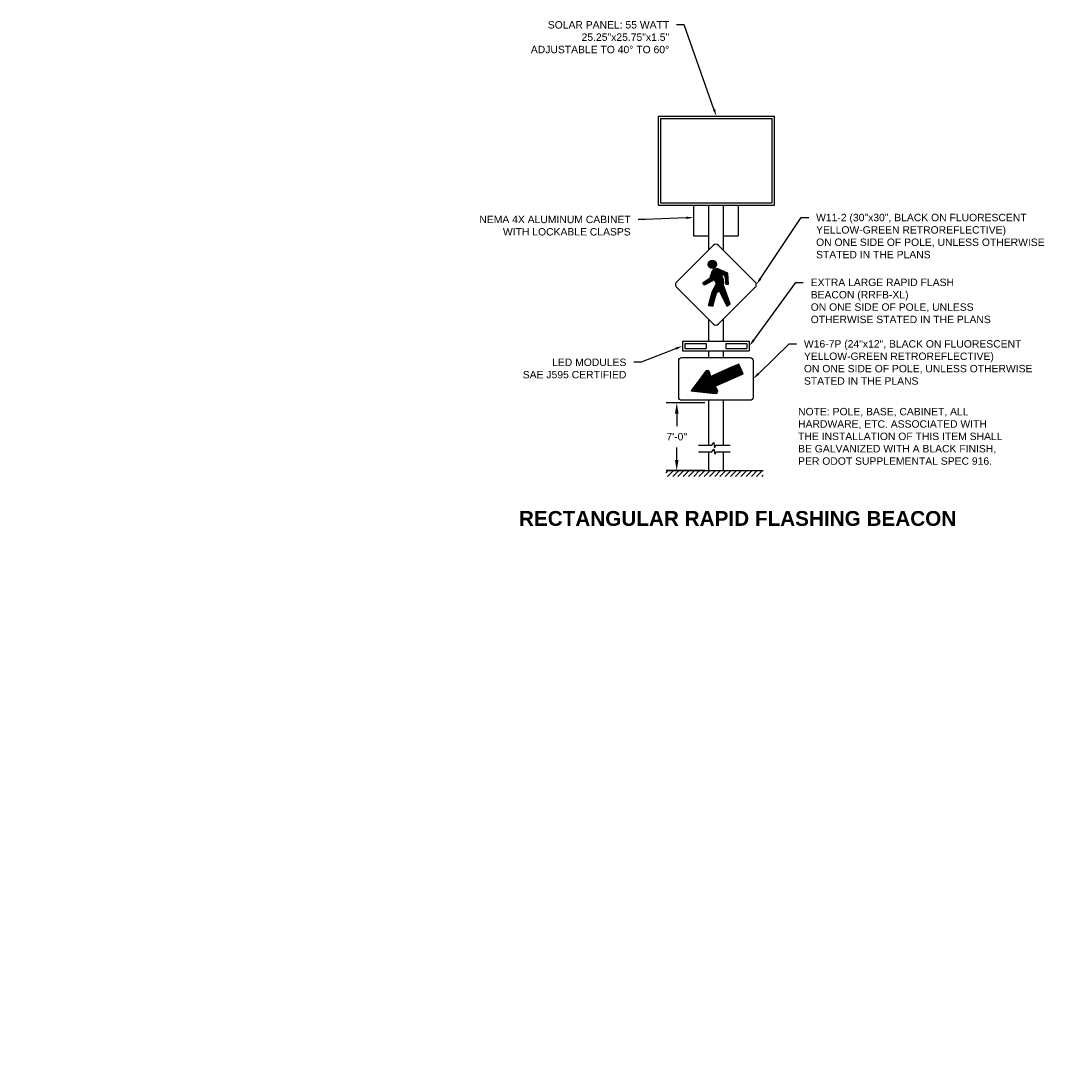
# Model space of a CAD drawing. Header units: feet. Extents: x -163 to 269, y -140 to 167.
# Tile 6 of 7: x 235 to 253, y 17 to 35. Entities that reach past the tile are written whole.
import ezdxf
from ezdxf import colors
from ezdxf.entities.mleader import LeaderData, LeaderLine
from ezdxf.enums import TextEntityAlignment as Align
from ezdxf.math import Vec2, Vec3

# ---------------------------------------------------------------- set-up
doc = ezdxf.new("R2010")
doc.units = ezdxf.units.FT
doc.header["$MEASUREMENT"] = 0
doc.layers.add('P-LABEL', color=7, linetype='Continuous')
doc.layers.add('text', color=9, linetype='Continuous')
doc.styles.add('SOLID', font='arialbd.ttf')
doc.styles.get("Standard").update_dxf_attribs({"font": 'arial.ttf'})

# ---------------------------------------------------------------- blocks, each defined once
blk = doc.blocks.new('*X966')
at = {"color": 0}
for p, q in [((2.925, 2.86), (2.925, 3.025)), ((2.938, 2.874), (2.938, 3.038)), ((2.95, 2.863), (2.95, 3.045)), ((2.962, 2.841), (2.962, 3.048)), ((2.975, 2.819), (2.975, 3.051)), ((2.987, 2.641), (2.987, 3.05)), ((3, 2.652), (3, 3.047)), ((3.013, 2.663), (3.013, 3.042)), ((3.025, 2.674), (3.025, 3.036)), ((3.038, 2.667), (3.038, 3.031)), ((3.05, 2.641), (3.05, 3.025)), ((3.062, 2.944), (3.062, 3.02)), ((3.075, 2.944), (3.075, 3.014)), ((2.788, 2.777), (2.788, 2.834)), ((2.8, 2.783), (2.8, 2.842)), ((2.812, 2.79), (2.812, 2.85)), ((2.825, 2.796), (2.825, 2.858)), ((2.837, 2.803), (2.837, 2.865)), ((2.85, 2.809), (2.85, 2.873)), ((2.862, 2.816), (2.862, 2.881)), ((2.875, 2.822), (2.875, 2.889)), ((2.888, 2.829), (2.888, 2.936)), ((2.9, 2.835), (2.9, 2.97)), ((2.913, 2.846), (2.913, 3.001)), ((3.062, 2.615), (3.062, 2.943)), ((3.075, 2.589), (3.075, 2.922)), ((3.087, 2.944), (3.087, 3.009)), ((3.087, 2.562), (3.087, 2.896)), ((3.1, 2.944), (3.1, 3.003)), ((3.1, 2.536), (3.1, 2.855)), ((3.112, 2.944), (3.112, 2.998)), ((3.125, 2.912), (3.125, 2.992)), ((3.138, 2.802), (3.138, 2.987)), ((3.15, 2.785), (3.15, 2.981)), ((3.163, 2.785), (3.163, 2.976)), ((3.175, 2.785), (3.175, 2.97)), ((2.763, 2.797), (2.763, 2.818)), ((2.775, 2.779), (2.775, 2.826)), ((2.913, 2.418), (2.913, 2.659)), ((2.925, 2.422), (2.925, 2.686)), ((2.938, 2.466), (2.938, 2.709)), ((2.95, 2.511), (2.95, 2.732)), ((2.962, 2.555), (2.962, 2.755)), ((2.975, 2.6), (2.975, 2.778)), ((3.112, 2.51), (3.112, 2.746)), ((3.125, 2.484), (3.125, 2.709)), ((3.138, 2.458), (3.138, 2.672)), ((2.875, 2.425), (2.875, 2.518)), ((2.888, 2.422), (2.888, 2.565)), ((2.9, 2.42), (2.9, 2.612)), ((3.15, 2.431), (3.15, 2.636)), ((3.163, 2.42), (3.163, 2.599)), ((3.175, 2.429), (3.175, 2.562)), ((3.188, 2.438), (3.188, 2.526)), ((3.2, 2.447), (3.2, 2.489)), ((2.862, 2.427), (2.862, 2.471))]:
    blk.add_line(p, q, dxfattribs=at)
blk = doc.blocks.new('*X967')
at = {"color": 0}
for p, q in [((2.9, 3.054), (2.9, 3.189)), ((2.913, 3.053), (2.913, 3.191)), ((2.925, 3.054), (2.925, 3.19)), ((2.938, 3.057), (2.938, 3.186)), ((2.85, 3.095), (2.85, 3.148)), ((2.862, 3.076), (2.862, 3.168)), ((2.875, 3.065), (2.875, 3.179)), ((2.888, 3.058), (2.888, 3.186)), ((2.95, 3.063), (2.95, 3.18)), ((2.962, 3.073), (2.962, 3.17)), ((2.975, 3.091), (2.975, 3.153))]:
    blk.add_line(p, q, dxfattribs=at)

msp = doc.modelspace()

# ---------------------------------------------------------------- hatches: boundary and pattern name
at = {"layer": 'P-LABEL'}
h = msp.add_hatch(dxfattribs=at)
h.set_pattern_fill('ANSI31', color=256, scale=0.1, angle=158)
h.set_pattern_definition([(203, (244.310574, 26.583438), (0.00488414, -0.01150631), [])])
edge = h.paths.add_edge_path()
edge.add_line((247.005, 28.983), (246.762, 28.654))
edge.add_line((246.762, 28.654), (247.169, 28.611))
edge.add_arc((247.173, 28.649), 0.0375, 264.0452, 390.9151)
edge.add_line((247.205, 28.668), (247.166, 28.733))
edge.add_line((247.166, 28.733), (247.529, 28.894))
edge.add_line((247.529, 28.894), (247.641, 28.943))
edge.add_line((247.641, 28.943), (247.568, 29.108))
edge.add_line((247.568, 29.108), (247.457, 29.058))
edge.add_line((247.457, 29.058), (247.093, 28.898))
edge.add_line((247.093, 28.898), (247.071, 28.971))
edge.add_arc((247.035, 28.96), 0.0375, 16.6651, 143.535)
at = {"layer": 'P-LABEL', "linetype": 'Continuous'}
h = msp.add_hatch(dxfattribs=at)
h.set_pattern_fill('ANSI31', color=256, scale=0.5)
h.set_pattern_definition([(45, (233.249945, 13.12357), (-0.04419417, 0.04419417), [])])
h.paths.add_polyline_path([(247.979, 27.31), (246.34, 27.31), (246.34, 27.21), (247.979, 27.21)])

# ---------------------------------------------------------------- linework, layer by layer
at = {"layer": 'P-LABEL'}
for p, q in [((247.102, 30.62), (247.105, 30.63)), ((247.105, 30.63), (247.109, 30.646)), ((247.109, 30.646), (247.112, 30.648)), ((247.112, 30.648), (247.114, 30.659)), ((247.114, 30.659), (247.117, 30.661)), ((247.117, 30.661), (247.118, 30.667)), ((247.118, 30.667), (247.127, 30.685)), ((247.127, 30.685), (247.129, 30.687)), ((247.129, 30.687), (247.132, 30.693)), ((247.132, 30.693), (247.134, 30.695)), ((247.134, 30.695), (247.138, 30.7)), ((247.138, 30.7), (247.142, 30.703)), ((247.142, 30.703), (247.144, 30.706)), ((247.144, 30.706), (247.148, 30.708)), ((247.148, 30.708), (247.158, 30.713)), ((247.158, 30.713), (247.164, 30.716)), ((247.164, 30.716), (247.177, 30.716)), ((247.177, 30.716), (247.179, 30.719)), ((247.179, 30.719), (247.189, 30.719)), ((247.189, 30.719), (247.202, 30.718)), ((247.382, 30.638), (247.202, 30.718)), ((247.391, 30.454), (247.382, 30.638)), ((246.959, 30.48), (247.085, 30.559)), ((246.986, 30.44), (246.959, 30.48)), ((247.112, 30.506), (246.986, 30.44)), ((247.085, 30.56), (247.086, 30.565)), ((247.085, 30.56), (247.086, 30.56)), ((247.086, 30.57), (247.088, 30.576)), ((247.086, 30.565), (247.086, 30.57)), ((247.088, 30.581), (247.091, 30.583)), ((247.088, 30.576), (247.088, 30.581)), ((247.091, 30.589), (247.095, 30.604)), ((247.091, 30.583), (247.091, 30.589)), ((247.095, 30.604), (247.102, 30.62)), ((247.148, 30.546), (247.112, 30.506)), ((247.121, 30.335), (247.193, 30.467)), ((247.193, 30.467), (247.148, 30.546)), ((247.269, 30.612), (247.328, 30.612)), ((247.328, 30.612), (247.346, 30.454)), ((247.346, 30.454), (247.391, 30.454)), ((247.058, 30.097), (247.121, 30.335)), ((247.13, 30.084), (247.193, 30.308)), ((247.193, 30.308), (247.238, 30.348)), ((247.238, 30.348), (247.364, 30.084)), ((247.418, 30.124), (247.31, 30.44)), ((247.058, 30.097), (247.13, 30.084)), ((247.364, 30.084), (247.418, 30.124))]:
    msp.add_line(p, q, dxfattribs=at)
at = {"layer": 'P-LABEL', "linetype": 'Continuous'}
for p, q in [((246.993, 28.453, -196.626), (246.34, 28.453, -196.626)), ((246.52, 28.273, -196.626), (246.52, 28.062, -196.626)), ((246.52, 27.49, -196.626), (246.52, 27.702, -196.626)), ((246.993, 27.31, -196.626), (246.34, 27.31, -196.626))]:
    msp.add_line(p, q, dxfattribs=at)
for points in [[(246.207, 33.288), (246.207, 31.788)], [(248.17, 31.788), (248.17, 33.288)], [(246.247, 33.248), (248.13, 33.248)], [(246.247, 33.248), (246.247, 31.828)], [(248.13, 31.828), (248.13, 33.248)], [(248.17, 33.248), (248.17, 33.248)], [(246.207, 31.788), (248.17, 31.788)], [(246.247, 31.828), (248.13, 31.828)], [(246.805, 31.788), (246.805, 31.271)], [(247.055, 31.788), (247.055, 31.029)], [(247.305, 31.788), (247.305, 31.029)], [(247.555, 31.788), (247.555, 31.271)], [(248.13, 31.788), (248.13, 31.788)], [(248.17, 31.828), (248.17, 31.828)], [(247.055, 29.864), (247.055, 29.495)], [(247.305, 29.864), (247.305, 29.495)], [(246.618, 29.495), (247.743, 29.495)], [(246.618, 29.495), (246.618, 29.329)], [(246.658, 29.455), (247.015, 29.455)], [(246.658, 29.455), (246.658, 29.369)], [(247.015, 29.455), (247.015, 29.369)], [(247.345, 29.455), (247.703, 29.455)], [(247.345, 29.455), (247.345, 29.369)], [(247.703, 29.455), (247.703, 29.369)], [(247.743, 29.495), (247.743, 29.329)], [(246.618, 29.329), (247.743, 29.329)], [(246.658, 29.369), (247.015, 29.369)], [(247.055, 29.329), (247.055, 29.217)], [(247.305, 29.329), (247.305, 29.217)], [(247.345, 29.369), (247.703, 29.369)], [(247.055, 28.497), (247.055, 27.741)], [(247.305, 28.497), (247.305, 27.741)], [(247.055, 27.63), (247.055, 27.31)], [(247.305, 27.63), (247.305, 27.31)], [(246.34, 27.31), (247.979, 27.31)]]:
    msp.add_lwpolyline(points, dxfattribs=at)
at = {"layer": 'P-LABEL'}
msp.add_lwpolyline([(246.207, 33.288), (248.17, 33.288)], dxfattribs=at)
at = {"layer": 'P-LABEL', "linetype": 'Continuous', "elevation": -196.626}
for points in [[(246.805, 31.271), (247.055, 31.271)], [(247.305, 31.271), (247.555, 31.271)], [(246.884, 27.741), (247.109, 27.741), (247.144, 27.782), (247.159, 27.697), (247.187, 27.741)], [(246.885, 27.63), (247.111, 27.63), (247.146, 27.671), (247.16, 27.586), (247.188, 27.63)], [(247.187, 27.741), (247.42, 27.741)], [(247.188, 27.63), (247.421, 27.63)]]:
    msp.add_lwpolyline(points, dxfattribs=at)
at = {"layer": 'P-LABEL'}
for points in [[(247.843, 30.402, 0.414214), (247.843, 30.491), (247.224, 31.109, 0.414214), (247.136, 31.109), (246.517, 30.491, 0.414214), (246.517, 30.402), (247.136, 29.784, 0.414214), (247.224, 29.784)], [(246.604, 28.497), (246.604, 28.497, -0.414214), (246.554, 28.547), (246.554, 29.167, -0.414214), (246.604, 29.217), (247.756, 29.217), (247.756, 29.217, -0.414214), (247.806, 29.167), (247.806, 28.547, -0.414214), (247.756, 28.497)], [(247.005, 28.983), (246.762, 28.654), (247.169, 28.611, 0.618034), (247.205, 28.668), (247.166, 28.733), (247.529, 28.894), (247.641, 28.943), (247.568, 29.108), (247.457, 29.058), (247.093, 28.898), (247.071, 28.971, 0.618034)]]:
    msp.add_lwpolyline(points, format="xyb", close=True, dxfattribs=at)
msp.add_lwpolyline([(247.31, 30.432, 0.18629), (247.269, 30.612, 0.158108)], format="xyb", dxfattribs=at)
msp.add_circle((247.121, 30.79), 0.0689, dxfattribs=at)
at = {"layer": 'P-LABEL', "linetype": 'Continuous'}
for points in [[(246.49, 28.273, -196.626), (246.55, 28.273, -196.626), (246.52, 28.453, -196.626)], [(246.49, 27.49, -196.626), (246.55, 27.49, -196.626), (246.52, 27.31, -196.626)]]:
    msp.add_solid(points, dxfattribs=at)

# ---------------------------------------------------------------- block references
at = {"layer": 'P-LABEL'}
for name in ['*X967', '*X966']:
    msp.add_blockref(name, (244.207, 27.668), dxfattribs=at)

# ---------------------------------------------------------------- texts
at = {"layer": 'P-LABEL', "linetype": 'Continuous', "insert": (246.52, 27.882, -196.626), "char_height": 0.125, "attachment_point": 5}
msp.add_mtext('\\A1;7\'-0"', dxfattribs=at)
at = {"layer": 'text', "style": 'SOLID'}
msp.add_text('RECTANGULAR RAPID FLASHING BEACON', height=0.25001, dxfattribs=at).set_placement((247.546, 26.379), align=Align.CENTER)

# ---------------------------------------------------------------- leaders
at = {"layer": 'text'}
ml = msp.add_multileader_mtext('Standard', dxfattribs=at)
ml.set_content('SOLAR PANEL: 55 WATT\\P25.25"x25.75"x1.5"\\PADJUSTABLE TO 40%%D TO 60%%D', color=256)
ml.set_leader_properties(color=256, linetype='ByLayer', lineweight=-1)
ml.build(insert=Vec2(0, 0))
ml.multileader.update_dxf_attribs({"dogleg_length": 0.125, "arrow_head_size": 0.125})
ctx = ml.context
ctx.base_point, ctx.char_height, ctx.arrow_head_size, ctx.landing_gap_size, ctx.plane_origin = Vec3(243.947, 34.828), 0.125, 0.125, 0.125, Vec3(248.17, 32.538)
ctx.text_align_type = 2
notes = []
notes.append((ctx, [(1, (1, 1, 0), (246.643, 34.828), (-1, 0), 0.125, [(0, [(247.189, 33.288)], 0, [])])]))
ctx.mtext.insert, ctx.mtext.alignment, ctx.mtext.flow_direction = Vec3(246.393, 34.891), 3, 5
ml = msp.add_multileader_mtext('Standard', dxfattribs=at)
ml.set_content('NEMA 4X ALUMINUM CABINET\\PWITH LOCKABLE CLASPS', color=256)
ml.set_leader_properties(color=256, linetype='ByLayer', lineweight=-1)
ml.build(insert=Vec2(0, 0))
ml.multileader.update_dxf_attribs({"dogleg_length": 0.125, "arrow_head_size": 0.125})
ctx = ml.context
ctx.base_point, ctx.char_height, ctx.arrow_head_size, ctx.landing_gap_size, ctx.plane_origin = Vec3(243.084, 31.547), 0.125, 0.125, 0.125, Vec3(247.555, 31.578)
ctx.text_align_type = 2
notes.append((ctx, [(1, (1, 1, 0), (245.994, 31.547), (-1, 0), 0.125, [(0, [(246.805, 31.578)], 0, [])])]))
ctx.mtext.insert, ctx.mtext.alignment, ctx.mtext.flow_direction = Vec3(245.744, 31.609), 3, 5
ml = msp.add_multileader_mtext('Standard', dxfattribs=at)
ml.set_content('W11-2 (30"x30", BLACK ON FLUORESCENT\\PYELLOW-GREEN RETROREFLECTIVE)\\PON ONE SIDE OF POLE, UNLESS OTHERWISE STATED IN THE PLANS', color=256)
ml.set_leader_properties(color=256, linetype='ByLayer', lineweight=-1)
ml.build(insert=Vec2(0, 0))
ml.multileader.update_dxf_attribs({"dogleg_length": 0.125, "arrow_head_size": 0.125})
ctx = ml.context
ctx.base_point, ctx.char_height, ctx.arrow_head_size, ctx.landing_gap_size, ctx.plane_origin = Vec3(248.744, 31.578), 0.125, 0.125, 0.125, Vec3(247.861, 30.446)
notes.append((ctx, [(0, (1, 1, 0), (248.619, 31.578), (1, 0), 0.125, [(0, [(247.861, 30.446)], 0, [])])]))
ctx.mtext.insert, ctx.mtext.width, ctx.mtext.flow_direction = Vec3(248.869, 31.641), 4.2974, 5
ml = msp.add_multileader_mtext('Standard', dxfattribs=at)
ml.set_content('EXTRA LARGE RAPID FLASH\\PBEACON (RRFB-XL)\\PON ONE SIDE OF POLE, UNLESS OTHERWISE STATED IN THE PLANS', color=256)
ml.set_leader_properties(color=256, linetype='ByLayer', lineweight=-1)
ml.build(insert=Vec2(0, 0))
ml.multileader.update_dxf_attribs({"dogleg_length": 0.125, "arrow_head_size": 0.125})
ctx = ml.context
ctx.base_point, ctx.char_height, ctx.arrow_head_size, ctx.landing_gap_size, ctx.plane_origin = Vec3(248.653, 30.485), 0.125, 0.125, 0.125, Vec3(247.743, 29.412)
notes.append((ctx, [(0, (1, 1, 0), (248.528, 30.485), (1, 0), 0.125, [(0, [(247.743, 29.412)], 0, [])])]))
ctx.mtext.insert, ctx.mtext.width, ctx.mtext.flow_direction = Vec3(248.778, 30.548), 3.4966, 5
ml = msp.add_multileader_mtext('Standard', dxfattribs=at)
ml.set_content('LED MODULES\\PSAE J595 CERTIFIED', color=256)
ml.set_leader_properties(color=256, linetype='ByLayer', lineweight=-1)
ml.build(insert=Vec2(0, 0))
ml.multileader.update_dxf_attribs({"dogleg_length": 0.125, "arrow_head_size": 0.125})
ctx = ml.context
ctx.base_point, ctx.char_height, ctx.arrow_head_size, ctx.landing_gap_size, ctx.plane_origin = Vec3(243.817, 29.138), 0.125, 0.125, 0.125, Vec3(246.618, 29.412)
ctx.text_align_type = 2
notes.append((ctx, [(1, (1, 1, 0), (245.921, 29.138), (-1, 0), 0.125, [(0, [(246.618, 29.412)], 0, [])])]))
ctx.mtext.insert, ctx.mtext.alignment, ctx.mtext.flow_direction = Vec3(245.671, 29.2), 3, 5
ml = msp.add_multileader_mtext('Standard', dxfattribs=at)
ml.set_content('W16-7P (24"x12", BLACK ON FLUORESCENT\\PYELLOW-GREEN RETROREFLECTIVE)\\PON ONE SIDE OF POLE, UNLESS OTHERWISE STATED IN THE PLANS', color=256)
ml.set_leader_properties(color=256, linetype='ByLayer', lineweight=-1)
ml.build(insert=Vec2(0, 0))
ml.multileader.update_dxf_attribs({"dogleg_length": 0.125, "arrow_head_size": 0.125})
ctx = ml.context
ctx.base_point, ctx.char_height, ctx.arrow_head_size, ctx.landing_gap_size, ctx.plane_origin = Vec3(248.539, 29.447), 0.125, 0.125, 0.125, Vec3(247.806, 28.857)
notes.append((ctx, [(0, (1, 1, 0), (248.414, 29.447), (1, 0), 0.125, [(0, [(247.806, 28.857)], 0, [])])]))
ctx.mtext.insert, ctx.mtext.width, ctx.mtext.flow_direction = Vec3(248.664, 29.51), 4.26569, 5
ml = msp.add_multileader_mtext('Standard', dxfattribs=at)
ml.set_content('NOTE: POLE, BASE, CABINET, ALL\\PHARDWARE, ETC. {\\H1.00033x;ASSOCIATED WITH \\PTHE INSTALLATION OF THIS ITEM SHALL \\PBE GALVANIZED WITH A BLACK FINISH, \\P\\H0.99943x;PER ODOT SUPPLEMENTAL SPEC 916\\H1.00057x;.\\P} ', color=256)
ml.set_leader_properties(color=256, linetype='ByLayer', lineweight=-1)
ml.build(insert=Vec2(0, 0))
ml.multileader.update_dxf_attribs({"dogleg_length": 0.125, "arrow_head_size": 0.125})
ctx = ml.context
ctx.base_point, ctx.char_height, ctx.arrow_head_size, ctx.landing_gap_size, ctx.plane_origin = Vec3(248.441, 28.306), 0.125, 0.125, 0.125, Vec3(247.806, 27.817)
notes.append((ctx, [(0, (0, 0, 0), (0, 0), (1, 0), 1, [])]))
ctx.mtext.insert, ctx.mtext.flow_direction = Vec3(248.566, 28.368), 5
for ctx, leaders in notes:
    for number, flags, end, landing, length, lines in leaders:
        leader = LeaderData()
        leader.index, (leader.has_last_leader_line, leader.has_dogleg_vector, leader.attachment_direction) = number, flags
        leader.last_leader_point, leader.dogleg_vector, leader.dogleg_length = Vec3(end), Vec3(landing), length
        for number, points, colour, breaks in lines:
            line = LeaderLine()
            line.index, line.vertices, line.color, line.breaks = number, Vec3.list(points), colors.encode_raw_color(colour), breaks
            leader.lines.append(line)
        ctx.leaders.append(leader)

doc.saveas('drawing.dxf')
